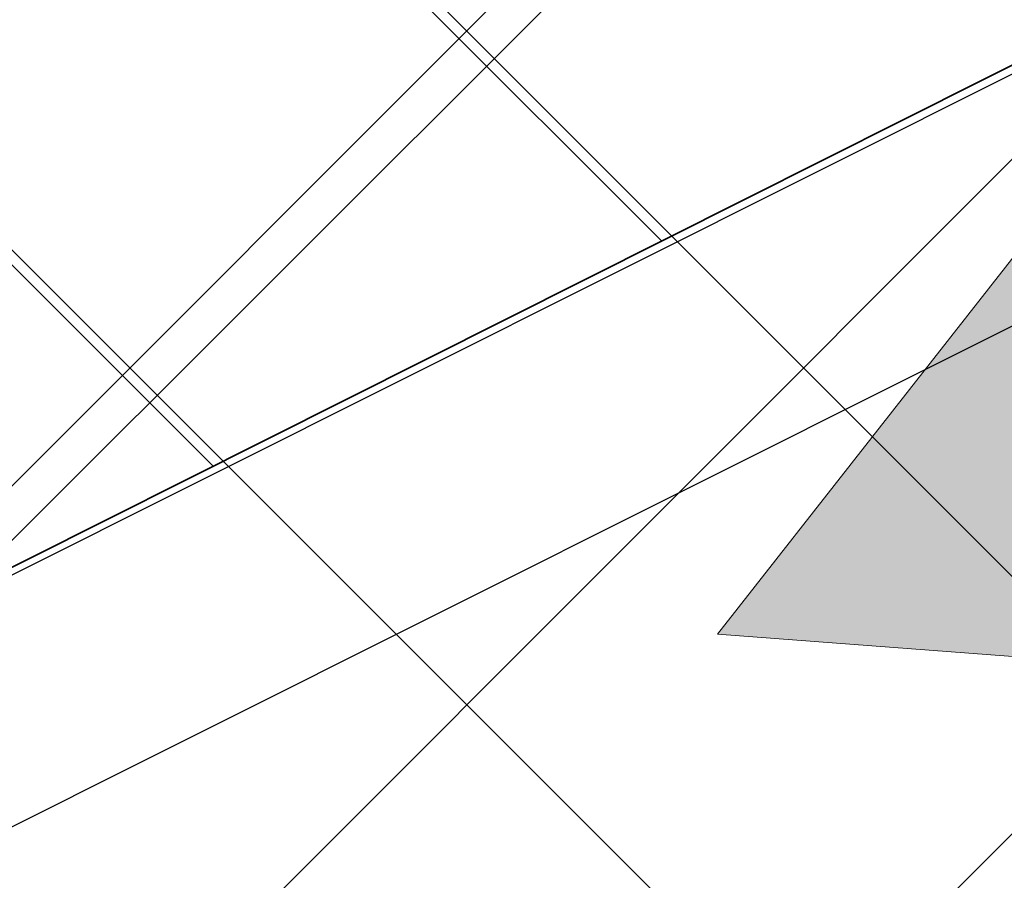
# Model space of a CAD drawing. Header units: metres. Extents: x 7472034 to 8439876, y 5890181 to 5961460.
# Tile 57 of 202: x 8439501.47 to 8439502.126, y 5890383.893 to 5890384.466. Entities that reach past the tile are written whole.
import ezdxf
from ezdxf import colors
from ezdxf.entities.mleader import LeaderData, LeaderLine
from ezdxf.math import Vec2, Vec3

# ---------------------------------------------------------------- set-up
doc = ezdxf.new("R2010")
doc.units = ezdxf.units.M
doc.header["$MEASUREMENT"] = 0
doc.linetypes.add('$0$L218_500', pattern=[1, 0.5, -0.5])
doc.linetypes.add('CENTER', pattern=[2, 1.25, -0.25, 0.25, -0.25])
doc.layers.get('0').update_dxf_attribs({"linetype": 'CONTINUOUS', "lineweight": 5})
doc.layers.get('Defpoints').update_dxf_attribs({"linetype": 'CONTINUOUS'})
for name, color, linetype, lineweight in [('### Krawężnik', 6, 'CONTINUOUS', 35), ('### rzędne', 172, 'CONTINUOUS', 35), ('_a_widok', 7, 'CONTINUOUS', 5), ('_IS.KD.opis.1', 138, 'CONTINUOUS', 18), ('_IS.KD.opis.2', 7, 'CONTINUOUS', 18), ('a_opisy', 7, 'CONTINUOUS', 18), ('KOLOR-OBIEKT', 21, 'CONTINUOUS', 13), ('ZAG-obrys 018 wymiary', 7, 'CONTINUOUS', 18), ('ZAG-OBRYS013', 7, 'CONTINUOUS', 13)]:
    doc.layers.add(name, color=color, linetype=linetype, lineweight=lineweight)
for name, color, linetype in [('100_rzut_wym_wew', 7, 'CONTINUOUS'), ('2D - Ogólne', 7, 'CONTINUOUS'), ('_IS.BLOK.KD.doziemne', 7, 'CONTINUOUS')]:
    doc.layers.add(name, color=color, linetype=linetype)
doc.layers.add('_IS_NO', color=11, linetype='CONTINUOUS', lineweight=20, plot=False)
doc.styles.add('ARIAL', font='arial.ttf')
doc.styles.add('DIM', font='simplex.shx', dxfattribs={"width": 0.8})
doc.styles.add('RS', font='Romans.shx', dxfattribs={"width": 0.7})
doc.dimstyles.new('DIM-WEW_500', dxfattribs={"dimscale": 5, "dimtxt": 18, "dimasz": 10, "dimexe": 4, "dimexo": 8, "dimgap": 5, "dimtad": 1, "dimlfac": 0.01, "dimzin": 9, "dimdsep": 46, "dimtxsty": 'DIM', "dimblk": 'ARCHTICK', "dimcen": 5, "dimclrt": 112, "dimadec": 4, "dimazin": 2, "dimtfac": 4, "dimtmove": 0, "dimatfit": 3, "dimldrblk": 'ARCHTICK', "dimfxl": 0, "dimtolj": 1, "dimlwd": 13, "dimarcsym": 0})
pattern_1 = [(45, (967499.202946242, -71042.94610979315), (-0.2245064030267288, 0.2245064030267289), []), (135, (967499.202946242, -71042.94610979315), (-0.2245064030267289, -0.2245064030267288), [])]
pattern_2 = [(45, (967499.2092647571, -71042.97165620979), (-0.2245064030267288, 0.2245064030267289), []), (135, (967499.2092647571, -71042.97165620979), (-0.2245064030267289, -0.2245064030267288), [])]

# ---------------------------------------------------------------- blocks, each defined once
blk = doc.blocks.new('A$C7D7B3C0A')
at = {"layer": '2D - Ogólne', "lineweight": 25}
blk.add_line((10.90005968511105, 2.29999999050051), (10.90005968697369, 7.395968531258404), dxfattribs=at)
blk.add_line((10.90005968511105, 2.29999999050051), (10.90005968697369, 7.395968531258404), dxfattribs=at)
blk.add_line((10.90005968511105, 2.29999999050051), (10.90005968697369, 7.395968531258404), dxfattribs=at)
blk.add_line((10.90005968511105, 2.29999999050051), (10.90005968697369, 7.395968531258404), dxfattribs=at)
blk.add_line((10.90005968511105, 2.29999999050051), (10.90005968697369, 7.395968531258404), dxfattribs=at)
blk.add_line((10.90005968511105, 2.29999999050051), (10.90005968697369, 7.395968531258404), dxfattribs=at)
blk.add_line((10.90005968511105, 2.29999999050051), (10.90005968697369, 7.395968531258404), dxfattribs=at)
blk.add_line((10.90005968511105, 2.29999999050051), (10.90005968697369, 7.395968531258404), dxfattribs=at)
blk.add_line((10.90005968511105, 2.29999999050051), (10.90005968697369, 7.395968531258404), dxfattribs=at)
blk.add_line((10.90005968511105, 2.29999999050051), (10.90005968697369, 7.395968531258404), dxfattribs=at)
blk.add_line((10.90005968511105, 2.29999999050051), (10.90005968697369, 7.395968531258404), dxfattribs=at)
at = {"layer": '2D - Ogólne', "flags": 128}
blk.add_lwpolyline([(12.35000000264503, 7.399999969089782), (12.35000000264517, 2.300115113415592, -1), (11.05000000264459, 2.300115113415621), (11.05000000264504, 7.399999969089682, -1)], format="xyb", close=True, dxfattribs=at)
blk = doc.blocks.new('_Oblique')
at = {"color": 0, "linetype": 'ByBlock', "lineweight": -2}
blk.add_line((-0.5, -0.5), (0.5, 0.5), dxfattribs=at)
blk = doc.blocks.new('*D80')
at = {"layer": 'Defpoints', "color": 0, "linetype": 'Continuous', "lineweight": 60}
for p in [(8439499.288762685, 5890395.196211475), (8439510.439764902, 5890383.669162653), (8439506.139698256, 5890381.515762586)]:
    blk.add_point(p, dxfattribs=at)
at = {"layer": 'ZAG-obrys 018 wymiary', "color": 0, "linetype": 'Continuous', "lineweight": -2}
for p, q in [((8439500.004080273, 5890395.554430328), (8439503.946488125, 5890397.528720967)), ((8439506.855015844, 5890381.87398144), (8439510.797423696, 5890383.84827208))]:
    blk.add_line(p, q, dxfattribs=at)
at = {"layer": 'ZAG-obrys 018 wymiary', "color": 0, "linetype": 'Continuous', "lineweight": 13}
blk.add_line((8439503.588829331, 5890397.349611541), (8439510.439764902, 5890383.669162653), dxfattribs=at)
at = {"layer": 'ZAG-obrys 018 wymiary', "color": 0, "linetype": 'Continuous', "lineweight": 13, "xscale": 0.3, "yscale": 0.3, "zscale": 0.3}
for p, rotation in [((8439503.588829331, 5890397.349611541), 116.6009277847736), ((8439510.439764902, 5890383.669162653), 296.6009277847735)]:
    blk.add_blockref('_Oblique', p, dxfattribs=dict(at, rotation=rotation))
at = {"layer": 'ZAG-obrys 018 wymiary', "color": 112, "linetype": 'Continuous', "lineweight": 25, "insert": (8439508.246278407, 5890389.389239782), "char_height": 0.8, "attachment_point": 5, "rotation": 296.6009277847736, "style": 'RS'}
blk.add_mtext('\\A1;15.3', dxfattribs=at)
blk = doc.blocks.new('_ArchTick')
at = {"layer": '100_rzut_wym_wew', "color": 0, "linetype": 'Continuous', "const_width": 0.15}
blk.add_lwpolyline([(-0.5, -0.5), (0.5, 0.5)], dxfattribs=at)
blk = doc.blocks.new('*D102')
at = {"layer": 'Defpoints', "color": 0, "linetype": 'Continuous', "lineweight": 60}
for p in [(8439508.583486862, 5890382.740478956), (8439499.059733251, 5890379.425490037), (8439499.642017, 5890378.262743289)]:
    blk.add_point(p, dxfattribs=at)
at = {"layer": 'ZAG-obrys 018 wymiary', "color": 0, "linetype": 'Continuous', "lineweight": -2}
for p, q in [((8439508.225268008, 5890383.455796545), (8439507.822093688, 5890384.260884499)), ((8439499.283798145, 5890378.978060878), (8439498.880623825, 5890379.783148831))]:
    blk.add_line(p, q, dxfattribs=at)
at = {"layer": 'ZAG-obrys 018 wymiary', "color": 0, "linetype": 'Continuous', "lineweight": 13}
blk.add_line((8439508.001203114, 5890383.903225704), (8439499.059733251, 5890379.425490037), dxfattribs=at)
at = {"layer": 'ZAG-obrys 018 wymiary', "color": 0, "linetype": 'Continuous', "lineweight": 13, "xscale": 0.3, "yscale": 0.3, "zscale": 0.3}
for p, rotation in [((8439508.001203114, 5890383.903225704), 26.60092778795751), ((8439499.059733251, 5890379.425490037), 206.6009277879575)]:
    blk.add_blockref('_Oblique', p, dxfattribs=dict(at, rotation=rotation))
at = {"layer": 'ZAG-obrys 018 wymiary', "color": 112, "linetype": 'Continuous', "lineweight": 25, "insert": (8439503.2841115, 5890382.212017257), "char_height": 0.8, "attachment_point": 5, "rotation": 26.600927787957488, "style": 'RS'}
blk.add_mtext('\\A1;10', dxfattribs=at)
blk = doc.blocks.new('*D59')
at = {"layer": 'Defpoints', "color": 0, "linetype": 'Continuous', "lineweight": 60}
for p in [(8439508.173960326, 5890385.686672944), (8439501.841134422, 5890384.283939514), (8439502.562436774, 5890382.854691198)]:
    blk.add_point(p, dxfattribs=at)
at = {"layer": 'ZAG-obrys 018 wymiary', "color": 0, "linetype": 'Continuous', "lineweight": -2}
for p, q in [((8439502.988895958, 5890384.863183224), (8439507.809758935, 5890387.296140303)), ((8439503.710198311, 5890383.433934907), (8439508.531061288, 5890385.866891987))]:
    blk.add_line(p, q, dxfattribs=at)
at = {"layer": 'ZAG-obrys 018 wymiary', "color": 0, "linetype": 'Continuous', "lineweight": 13}
blk.add_line((8439507.452657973, 5890387.11592126), (8439508.173960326, 5890385.686672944), dxfattribs=at)
at = {"layer": 'ZAG-obrys 018 wymiary', "color": 0, "linetype": 'Continuous', "lineweight": 13, "xscale": 0.3, "yscale": 0.3, "zscale": 0.3}
for p, rotation in [((8439507.452657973, 5890387.11592126), 116.7788232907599), ((8439508.173960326, 5890385.686672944), 296.7788232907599)]:
    blk.add_blockref('_Oblique', p, dxfattribs=dict(at, rotation=rotation))
at = {"layer": 'ZAG-obrys 018 wymiary', "color": 112, "linetype": 'Continuous', "lineweight": 25, "insert": (8439508.348960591, 5890386.671625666), "char_height": 0.8, "attachment_point": 5, "rotation": 296.7788232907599, "style": 'RS'}
blk.add_mtext('\\A1;1.6', dxfattribs=at)
blk = doc.blocks.new('*D141')
at = {"layer": 'Defpoints', "color": 0, "linetype": 'Continuous', "lineweight": 60}
for p in [(8439503.457722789, 5890383.919245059), (8439502.276739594, 5890364.324813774), (8439502.570577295, 5890364.311519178)]:
    blk.add_point(p, dxfattribs=at)
at = {"layer": 'ZAG-obrys 018 wymiary', "color": 0, "linetype": 'Continuous', "lineweight": -2}
for p, q in [((8439503.163885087, 5890383.932539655), (8439502.764293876, 5890383.950619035)), ((8439502.276739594, 5890364.324813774), (8439501.877148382, 5890364.342893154))]:
    blk.add_line(p, q, dxfattribs=at)
at = {"layer": 'ZAG-obrys 018 wymiary', "color": 0, "linetype": 'Continuous', "lineweight": 13}
blk.add_line((8439503.163885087, 5890383.932539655), (8439502.276739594, 5890364.324813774), dxfattribs=at)
at = {"layer": 'ZAG-obrys 018 wymiary', "color": 0, "linetype": 'Continuous', "lineweight": 13, "xscale": 0.3, "yscale": 0.3, "zscale": 0.3}
for p, rotation in [((8439503.163885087, 5890383.932539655), 87.40943691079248), ((8439502.276739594, 5890364.324813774), 267.4094369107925)]:
    blk.add_blockref('_Oblique', p, dxfattribs=dict(at, rotation=rotation))
at = {"layer": 'ZAG-obrys 018 wymiary', "color": 112, "linetype": 'Continuous', "lineweight": 25, "insert": (8439502.20879858, 5890376.097969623), "char_height": 0.8, "attachment_point": 5, "rotation": 87.40943691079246, "style": 'RS'}
blk.add_mtext('\\A1;19.63', dxfattribs=at)
blk = doc.blocks.new('*D142')
at = {"layer": 'Defpoints', "color": 0, "linetype": 'Continuous', "lineweight": 60}
for p in [(8439501.07687633, 5890391.760996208), (8439499.839085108, 5890366.792824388), (8439500.37198268, 5890366.766406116)]:
    blk.add_point(p, dxfattribs=at)
at = {"layer": 'ZAG-obrys 018 wymiary', "color": 0, "linetype": 'Continuous', "lineweight": 13}
blk.add_line((8439501.609773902, 5890391.734577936), (8439500.37198268, 5890366.766406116), dxfattribs=at)
at = {"layer": 'ZAG-obrys 018 wymiary', "color": 0, "linetype": 'Continuous', "lineweight": -2}
for p, q in [((8439501.609773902, 5890391.734577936), (8439502.009283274, 5890391.714772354)), ((8439500.37198268, 5890366.766406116), (8439500.771492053, 5890366.746600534))]:
    blk.add_line(p, q, dxfattribs=at)
at = {"layer": 'ZAG-obrys 018 wymiary', "color": 0, "linetype": 'Continuous', "lineweight": 13, "xscale": 0.3, "yscale": 0.3, "zscale": 0.3}
for p, rotation in [((8439501.609773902, 5890391.734577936), 87.16189876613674), ((8439500.37198268, 5890366.766406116), 267.1618987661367)]:
    blk.add_blockref('_Oblique', p, dxfattribs=dict(at, rotation=rotation))
at = {"layer": 'ZAG-obrys 018 wymiary', "color": 112, "linetype": 'Continuous', "lineweight": 25, "insert": (8439500.180271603, 5890375.01709125), "char_height": 0.8, "attachment_point": 5, "rotation": 87.16189876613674, "style": 'RS'}
blk.add_mtext('\\A1;25', dxfattribs=at)
blk = doc.blocks.new('A$C1D2679FE')
at = {"layer": 'KOLOR-OBIEKT', "lineweight": 9, "ltscale": 200}
h = blk.add_hatch(dxfattribs=at)
h.set_pattern_fill('ANSI37', color=253, scale=0.1, angle=16)
h.set_pattern_definition([(61, (-7471780.020262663, -5961378.212846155), (-0.2776917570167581, 0.153927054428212), []), (151, (-7471780.020262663, -5961378.212846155), (-0.153927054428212, -0.2776917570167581), [])])
edge = h.paths.add_edge_path()
edge.add_line((196.975401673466, 33.54016214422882), (192.3495923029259, 34.13512154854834))
edge.add_line((192.3495923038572, 34.13512154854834), (187.7176397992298, 34.7308710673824))
edge.add_line((187.7176398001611, 34.7308710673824), (178.5077782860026, 36.15998750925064))
edge.add_line((178.5077782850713, 36.15998750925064), (176.6601969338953, 36.5026140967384))
edge.add_arc((181.3685569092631, 38.18527459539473), 5.000000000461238, 199.6657310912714, 261.1796204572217)
edge.add_line((180.6018702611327, 33.24440507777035), (187.358021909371, 32.19603671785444))
edge.add_line((187.3580219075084, 32.19603671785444), (192.0230219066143, 31.59603671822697))
edge.add_line((192.0230219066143, 31.59603671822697), (196.6880219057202, 30.9960367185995))
edge.add_line((196.6880219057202, 30.9960367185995), (201.9780219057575, 30.48103671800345))
edge.add_line((201.9780219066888, 30.48103671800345), (207.2680219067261, 29.96603671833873))
edge.add_line((207.2680219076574, 29.96603671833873), (216.468021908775, 29.35603671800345))
edge.add_line((216.4680219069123, 29.35603671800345), (221.8830219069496, 29.11103671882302))
edge.add_line((221.8830219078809, 29.11103671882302), (227.2980219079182, 28.86603671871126))
edge.add_line((227.2980219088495, 28.86603671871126), (233.718021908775, 28.60103671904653))
edge.add_line((233.7180219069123, 28.60103671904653), (240.1380219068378, 28.33603671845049))
edge.add_line((240.1380219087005, 28.33603671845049), (245.3280219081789, 28.076036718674))
edge.add_line((245.3280219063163, 28.076036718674), (246.1380219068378, 28.00603671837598))
edge.add_line((246.1380219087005, 28.00603671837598), (248.4280219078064, 27.98603671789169))
edge.add_line((248.4280219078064, 27.98603671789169), (251.4080219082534, 28.33603671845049))
edge.add_line((251.4080219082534, 28.33603671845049), (255.3380219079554, 29.13603671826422))
edge.add_line((255.3380219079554, 29.13603671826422), (258.1480219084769, 30.35603671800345))
edge.add_line((258.1480219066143, 30.35603671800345), (260.6280219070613, 32.076036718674))
edge.add_line((260.6280219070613, 32.076036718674), (262.7080219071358, 34.29603671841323))
edge.add_line((262.7080219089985, 34.29603671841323), (264.3880219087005, 36.826036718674))
edge.add_line((264.3880219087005, 36.826036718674), (265.608021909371, 39.59603671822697))
edge.add_line((265.6080219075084, 39.59603671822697), (266.4080219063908, 42.53603671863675))
edge.add_line((266.4080219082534, 42.53603671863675), (266.6380219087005, 45.60603671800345))
edge.add_line((266.6380219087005, 45.60603671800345), (266.3380219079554, 48.59603671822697))
edge.add_line((266.3380219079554, 48.59603671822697), (265.628021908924, 51.53603671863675))
edge.add_line((265.6280219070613, 51.53603671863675), (264.5280219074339, 54.28603671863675))
edge.add_line((264.5280219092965, 54.28603671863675), (263.3880219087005, 57.11603671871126))
edge.add_line((263.3880219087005, 57.11603671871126), (262.5430219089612, 59.47103671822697))
edge.add_line((262.5430219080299, 59.47103671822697), (261.6980219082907, 61.826036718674))
edge.add_line((261.6980219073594, 61.826036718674), (260.5980219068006, 65.15103671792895))
edge.add_line((260.5980219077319, 65.15103671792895), (259.4980219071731, 68.47603671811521))
edge.add_line((259.4980219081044, 68.47603671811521), (257.3916487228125, 67.77919145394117))
edge.add_line((257.3916487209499, 67.77919145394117), (258.1675714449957, 64.34697791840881))
edge.add_line((258.167571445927, 64.34697791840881), (259.2776264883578, 60.99158426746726))
edge.add_line((259.2776264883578, 60.99158426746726), (260.1334384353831, 58.60645156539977))
edge.add_line((260.1334384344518, 58.60645156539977), (260.9950570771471, 56.20513570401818))
edge.add_line((260.9950570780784, 56.20513570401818), (262.1522789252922, 53.33238322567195))
edge.add_line((262.1522789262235, 53.33238322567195), (263.1827648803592, 50.75616833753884))
edge.add_line((263.1827648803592, 50.75616833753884), (263.8083402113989, 48.16575780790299))
edge.add_line((263.8083402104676, 48.16575780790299), (264.0684198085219, 45.57363114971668))
edge.add_line((264.0684198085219, 45.57363114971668), (263.8734869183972, 42.97170083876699))
edge.add_line((263.8734869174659, 42.97170083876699), (263.1880731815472, 40.45280535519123))
edge.add_line((263.1880731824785, 40.45280535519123), (262.1337886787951, 38.05906103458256))
edge.add_line((262.1337886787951, 38.05906103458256), (260.6936748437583, 35.89031817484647))
edge.add_line((260.6936748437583, 35.89031817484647), (258.9457271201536, 34.02472012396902))
edge.add_line((258.9457271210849, 34.02472012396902), (256.8967191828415, 32.60363397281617))
edge.add_line((256.8967191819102, 32.60363397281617), (254.5645412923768, 31.59108698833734))
edge.add_line((254.5645412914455, 31.59108698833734), (251.0026761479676, 30.86602538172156))
edge.add_line((251.0026761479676, 30.86602538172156), (248.2893446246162, 30.54734550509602))
edge.add_line((248.2893446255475, 30.54734550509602), (246.2595893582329, 30.56507262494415))
edge.add_line((246.2595893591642, 30.56507262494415), (245.5023283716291, 30.63051493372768))
edge.add_line((245.5023283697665, 30.63051493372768), (240.2548571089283, 30.89339403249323))
edge.add_line((240.2548571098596, 30.89339403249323), (233.8236017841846, 31.1588586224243))
edge.add_line((233.8236017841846, 31.1588586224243), (227.4086662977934, 31.42364957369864))
edge.add_line((227.4086662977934, 31.42364957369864), (221.9987299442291, 31.66842047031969))
edge.add_line((221.9987299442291, 31.66842047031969), (217.4544723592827, 31.90290945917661))
edge.add_line((217.4544723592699, 31.90290945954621), (217.0910134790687, 31.92589690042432))
edge.add_line((217.0910134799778, 31.92589689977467), (214.8768218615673, 32.06593639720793))
edge.add_line((214.876821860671, 32.06593639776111), (207.0033997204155, 32.56390146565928))
edge.add_line((207.0033997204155, 32.56390146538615), (202.2260741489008, 33.02899081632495))
edge.add_line((202.2260741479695, 33.02899081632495), (196.975401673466, 33.54016214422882))
blk = doc.blocks.new('23123')
at = {"layer": 'a_opisy', "linetype": '$0$L218_500'}
blk.add_hatch(color=250, dxfattribs=at).paths.add_polyline_path([(8443019.232991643, 5888878.045012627), (8443018.761079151, 5888878.045012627), (8443018.28916666, 5888878.045012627), (8443018.761079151, 5888877.16129482)])
at = {"layer": 'a_opisy', "color": 250, "linetype": 'CENTER'}
for points in [[(8443018.28916666, 5888878.045012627), (8443018.761079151, 5888878.045012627)], [(8443019.232991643, 5888878.045012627), (8443018.761079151, 5888877.16129482), (8443018.28916666, 5888878.045012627)], [(8443018.28916666, 5888878.045012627), (8443018.761079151, 5888877.16129482), (8443019.232991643, 5888878.045012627)], [(8443019.232991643, 5888878.045012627), (8443018.761079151, 5888878.045012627)]]:
    blk.add_lwpolyline(points, dxfattribs=at)
blk = doc.blocks.new('A$C2C426404')
at = {"layer": '_IS_NO', "ltscale": 0.1}
for points, knots in [([(81.48853297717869, 15.975331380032), (78.87586907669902, 16.84686399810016), (76.26450027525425, 17.78992713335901), (72.03847445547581, 21.67736706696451), (65.0990158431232, 30.09408769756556), (58.79946133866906, 33.34467344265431), (58.26247850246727, 34.11525447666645)], [0, 0, 0, 0, 1.278992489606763, 7.78914044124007, 15.74750070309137, 27.64022902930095, 27.64022902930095, 27.64022902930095, 27.64022902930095]), ([(55.69703794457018, 26.44192530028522, 8.07171421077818e-08), (60.47702913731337, 24.37489471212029, 4.118097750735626e-07), (65.41527824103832, 21.38608461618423, 8.932878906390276e-07), (68.42167646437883, 18.98607052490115, -1.681326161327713e-07), (71.60992970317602, 12.73766223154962), (75.29265419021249, 11.98629271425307, 1.662301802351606e-08), (79.75433884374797, 11.20084950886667)], [13.0881689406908, 13.0881689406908, 13.0881689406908, 13.0881689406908, 21.71831455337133, 28.5577747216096, 34.1003045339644, 40.71973107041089, 40.71973107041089, 40.71973107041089, 40.71973107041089]), ([(27.67626924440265, 23.09287754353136, 1.829566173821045e-06), (31.68315875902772, 23.09132452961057, 2.263426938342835e-06), (38.09081487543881, 23.52010669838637, 2.956097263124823e-06), (46.0190905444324, 20.44823641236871), (52.02710655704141, 18.01596992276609, 1.18983141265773e-07), (57.48081744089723, 14.61059598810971, 3.880691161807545e-08), (63.15046560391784, 12.16836789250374), (64.01579423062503, 9.527138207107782), (68.70553139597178, 8.717305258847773), (72.93792583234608, 7.781059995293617)], [0, 0, 0, 0, 11.95042031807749, 19.07916594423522, 25.47980302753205, 30.85202744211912, 32.94528240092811, 39.66304915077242, 46.67346183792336, 46.67346183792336, 46.67346183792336, 46.67346183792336])]:
    blk.add_open_spline(points, degree=3, knots=knots, dxfattribs=at)
at = {"layer": '_IS_NO'}
for points, knots in [([(50.6228041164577, 30.56321178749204, 1.829566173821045e-06), (53.11749188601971, 30.21319374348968), (56.38514522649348, 30.67444155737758), (60.99540497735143, 30.04553546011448), (68.19327101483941, 22.54355850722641, -2.469325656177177e-08), (70.8769634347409, 19.46133922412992, 5.150448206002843e-09), (74.71212187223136, 14.31917844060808, -1.219795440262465e-09), (78.88802252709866, 13.86142715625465), (82.75564656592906, 12.70757211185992)], [0, 0, 0, 0, 7.578698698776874, 9.67195365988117, 16.27655537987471, 24.33370670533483, 30.35915105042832, 36.79354326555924, 36.79354326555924, 36.79354326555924, 36.79354326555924]), ([(22.24795573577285, 20.37028996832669, 1.829566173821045e-06), (26.42848519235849, 20.36833205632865, 2.595275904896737e-06), (34.77398029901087, 19.71811303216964, 3.653563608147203e-06), (38.92662956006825, 20.04217899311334, -5.197057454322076e-07), (43.77274004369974, 17.83557516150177, 1.833094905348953e-07), (51.08127841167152, 15.06439746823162, -1.538063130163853e-07), (58.09044384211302, 9.696452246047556, 2.324577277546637e-08), (65.34780037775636, 7.091900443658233, 5.796258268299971e-09), (69.6463277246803, 6.131249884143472)], [0, 0, 0, 0, 12.09868180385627, 16.72159260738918, 20.95800891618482, 26.67839108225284, 41.1845399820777, 48.39980958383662, 48.39980958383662, 48.39980958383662, 48.39980958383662]), ([(61.00408007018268, 18.25321295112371, -1.4627991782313e-07), (63.26592587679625, 17.29233643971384, -1.146969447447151e-07), (66.21503704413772, 16.0340788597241, -3.511225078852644e-09), (68.00314718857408, 11.12305079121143, -2.577520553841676e-08), (71.87222415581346, 10.22267535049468, -9.073252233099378e-09), (76.34470127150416, 9.479967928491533)], [23.00202883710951, 23.00202883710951, 23.00202883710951, 23.00202883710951, 32.14254341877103, 37.86969472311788, 44.68132462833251, 44.68132462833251, 44.68132462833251, 44.68132462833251])]:
    blk.add_open_spline(points, degree=3, knots=knots, dxfattribs=at)
at = {"layer": '### rzędne', "color": 0, "linetype": '$0$L218_500', "lineweight": 25, "xscale": 0.5, "yscale": 0.5, "zscale": 0.5, "rotation": 293.7967572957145}
blk.add_blockref('23123', (-4397398.23765404, 2674563.536469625), dxfattribs=at)
at = {"layer": '### rzędne', "color": 0, "linetype": 'CENTER', "lineweight": 25, "insert": (63.45898905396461, 20.97185356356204, 3.980339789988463e-07), "char_height": 0.7999999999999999, "attachment_point": 1, "rotation": 296.84117764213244, "style": 'ARIAL'}
blk.add_mtext('134,4', dxfattribs=at)
blk = doc.blocks.new('JPII.KD_aktualizacja rzędnych_20.12.2024')
at = {"layer": '_IS.KD.opis.1', "color": 0}
ml = blk.add_multileader_mtext('Standard', dxfattribs=at)
ml.set_content('\\A1;{\\C132;Rd4}-132,83', style='RS')
ml.set_leader_properties()
ml.build(insert=Vec2(0, 0))
ml.multileader.update_dxf_attribs({"text_left_attachment_type": 2, "text_right_attachment_type": 2, "dogleg_length": 0.2, "arrow_head_size": 0.25})
ctx = ml.context
ctx.base_point, ctx.char_height, ctx.arrow_head_size, ctx.landing_gap_size, ctx.plane_origin, ctx.plane_x_axis, ctx.plane_y_axis = Vec3(8438641.615293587, 5890687.074757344), 0.8, 0.25, 0.3, Vec3(8438583.42782343, 5890661.307258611), Vec3(0.374606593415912, -0.9271838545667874), Vec3(0.9271838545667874, 0.374606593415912)
ctx.left_attachment, ctx.right_attachment, ctx.text_align_type = 2, 2, 1
notes = []
notes.append((ctx, [(1, (1, 1, 0), (8438643.802996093, 5890681.660003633), (-0.374606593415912, 0.9271838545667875), 0.2, [(3, [(8438642.714059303, 5890679.444822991)], 0, [])])]))
ctx.mtext.insert, ctx.mtext.text_direction, ctx.mtext.rotation, ctx.mtext.width, ctx.mtext.alignment, ctx.mtext.flow_direction = Vec3(8438643.113200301, 5890684.638482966), Vec3(0.374606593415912, -0.9271838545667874), 5.096361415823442, 3.033132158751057, 2, 5
at = {"layer": '_IS.KD.opis.2', "color": 0}
ml = blk.add_multileader_mtext('Standard', dxfattribs=at)
ml.set_content('\\A1;\\pxt7;{\\H0.7x;\\C256;\\S132,48/;}', style='RS')
ml.set_leader_properties()
ml.build(insert=Vec2(0, 0))
ml.multileader.update_dxf_attribs({"text_left_attachment_type": 2, "text_right_attachment_type": 2, "dogleg_length": 0.2, "arrow_head_size": 0.25})
ctx = ml.context
ctx.base_point, ctx.char_height, ctx.arrow_head_size, ctx.landing_gap_size, ctx.plane_origin = Vec3(8438644.03403634, 5890679.580975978), 0.75, 0.25, 0.3, Vec3(8438593.197980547, 5890647.838351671)
ctx.left_attachment, ctx.right_attachment, ctx.text_align_type = 2, 2, 1
notes.append((ctx, [(1, (1, 1, 0), (8438646.60153634, 5890679.580975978), (-1, 0), 0.2, [(0, [(8438647.431608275, 5890676.083578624)], 0, [])])]))
ctx.mtext.insert, ctx.mtext.width, ctx.mtext.alignment, ctx.mtext.flow_direction = Vec3(8438645.21778634, 5890679.980975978), 9.34447490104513, 2, 5
for ctx, leaders in notes:
    for number, flags, end, landing, length, lines in leaders:
        leader = LeaderData()
        leader.index, (leader.has_last_leader_line, leader.has_dogleg_vector, leader.attachment_direction) = number, flags
        leader.last_leader_point, leader.dogleg_vector, leader.dogleg_length = Vec3(end), Vec3(landing), length
        for number, points, colour, breaks in lines:
            line = LeaderLine()
            line.index, line.vertices, line.color, line.breaks = number, Vec3.list(points), colors.encode_raw_color(colour), breaks
            leader.lines.append(line)
        ctx.leaders.append(leader)

msp = doc.modelspace()

# ---------------------------------------------------------------- hatches: boundary and pattern name
at = {"layer": 'KOLOR-OBIEKT', "lineweight": 9}
h = msp.add_hatch(dxfattribs=at)
h.set_pattern_fill('ANSI37', color=73, scale=0.1)
h.set_pattern_definition(pattern_2)
edge = h.paths.add_edge_path()
edge.add_arc((8439443.60123986, 5890379.17988472), 6.652831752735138, 296.7043321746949, 335.0331150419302)
edge.add_arc((8439476.194075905, 5890367.917634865), 27.87464989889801, 155.1393615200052, 162.3446315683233, ccw=False)
edge.add_arc((8439457.399943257, 5890376.211109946), 7.345078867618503, 127.98309878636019, 152.2023641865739, ccw=False)
edge.add_arc((8439457.741930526, 5890376.488713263), 7.349948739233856, 107.1989600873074, 131.4182254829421, ccw=False)
edge.add_line((8439455.568618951, 5890383.509999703), (8439473.898437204, 5890392.710084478))
edge.add_arc((8439481.742870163, 5890376.384611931), 18.11232128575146, 99.26977735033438, 115.6644084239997, ccw=False)
edge.add_line((8439478.825278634, 5890394.260401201), (8439481.377171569, 5890394.321440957))
edge.add_arc((8439482.909595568, 5890377.390082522), 17.00056533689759, 88.22393661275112, 95.17163768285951, ccw=False)
edge.add_arc((8439482.561499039, 5890405.235869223), 10.88860248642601, 274.6092070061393, 298.9976789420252)
edge.add_arc((8443006.923870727, 5883371.657126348), 7856.29059094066, 116.59181359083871, 116.61107962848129, ccw=False)
edge.add_arc((8439465.895823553, 5890431.340313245), 42.15757971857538, 305.2087751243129, 306.7865132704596)
edge.add_arc((8439488.80074795, 5890400.283338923), 3.577668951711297, 310.8590814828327, 340.7280968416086)
edge.add_line((8439492.177934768, 5890399.102523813), (8439493.275267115, 5890403.980640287))
edge.add_line((8439493.275267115, 5890403.980640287), (8439502.266345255, 5890408.28072203))
edge.add_line((8439502.266345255, 5890408.28072203), (8439504.844191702, 5890407.694009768))
edge.add_line((8439504.844191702, 5890407.694009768), (8439506.125281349, 5890405.329609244))
edge.add_arc((8439507.019670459, 5890405.776898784), 0.9999999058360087, 206.5699188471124, 283.6833393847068)
edge.add_line((8439507.256226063, 5890404.805280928), (8439511.624560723, 5890406.970734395))
edge.add_line((8439511.624560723, 5890406.970734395), (8439511.39896348, 5890407.420225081))
edge.add_line((8439511.39896348, 5890407.420225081), (8439510.561982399, 5890407.017405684))
edge.add_line((8439510.561982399, 5890407.017405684), (8439509.330427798, 5890409.481424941))
edge.add_line((8439509.330427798, 5890409.481424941), (8439512.635426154, 5890411.138401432))
edge.add_line((8439512.635426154, 5890411.138401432), (8439512.638568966, 5890411.136467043))
edge.add_line((8439512.638568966, 5890411.136467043), (8439515.998443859, 5890412.829496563))
edge.add_line((8439515.998443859, 5890412.829496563), (8439517.239018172, 5890410.325621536))
edge.add_line((8439517.239018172, 5890410.325621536), (8439513.919446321, 5890408.633274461))
edge.add_line((8439513.919446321, 5890408.633274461), (8439514.091312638, 5890408.235941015))
edge.add_line((8439514.091312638, 5890408.235941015), (8439518.839102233, 5890410.604261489))
edge.add_line((8439518.839102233, 5890410.604261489), (8439518.585943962, 5890412.843737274))
edge.add_line((8439518.585943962, 5890412.843737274), (8439518.274555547, 5890413.628049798))
edge.add_line((8439518.274555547, 5890413.628049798), (8439517.839658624, 5890414.494365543))
edge.add_line((8439517.839658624, 5890414.494365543), (8439524.310164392, 5890417.742607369))
edge.add_line((8439524.310164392, 5890417.742607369), (8439525.122207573, 5890416.124990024))
edge.add_line((8439525.122207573, 5890416.124990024), (8439526.840645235, 5890414.670893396))
edge.add_line((8439526.840645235, 5890414.670893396), (8439527.244697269, 5890414.489695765))
edge.add_arc((8439552.769967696, 5890317.570311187), 100.2242811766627, 102.79246926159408, 104.75471345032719, ccw=False)
edge.add_arc((8439529.321881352, 5890420.105147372), 4.960037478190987, 284.6730648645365, 320.3902958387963)
edge.add_arc((8435016.013859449, 5889290.11735932), 4655.555010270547, 14.00691021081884, 14.04831962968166)
edge.add_line((8439532.327549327, 5890420.207226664), (8439525.877549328, 5890423.127226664))
edge.add_line((8439525.877549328, 5890423.127226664), (8439431.028022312, 5890376.803268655))
edge.add_line((8439431.028022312, 5890376.803268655), (8439435.479127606, 5890375.417226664))
edge.add_line((8439435.479127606, 5890375.417226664), (8439446.590932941, 5890373.236661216))
edge = h.paths.add_edge_path()
edge.add_arc((8439530.228804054, 5890405.916425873), 3.001836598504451, 99.44813666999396, 208.2631515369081)
edge.add_line((8439527.5848402, 5890404.494990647), (8439533.209264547, 5890393.206690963))
edge.add_line((8439533.209264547, 5890393.206690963), (8439519.17443581, 5890386.185049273))
edge.add_line((8439519.17443581, 5890386.185049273), (8439523.57812012, 5890377.411604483))
edge.add_line((8439523.57812012, 5890377.411604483), (8439517.455507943, 5890374.324033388))
edge.add_line((8439517.455507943, 5890374.324033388), (8439517.445860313, 5890374.319191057))
edge.add_line((8439517.445860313, 5890374.319191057), (8439517.33905848, 5890374.265585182))
edge.add_line((8439517.33905848, 5890374.265585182), (8439516.815779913, 5890375.308140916))
edge.add_line((8439516.815779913, 5890375.308140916), (8439511.370501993, 5890372.574998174))
edge.add_line((8439511.370501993, 5890372.574998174), (8439511.888417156, 5890371.529804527))
edge.add_line((8439511.888417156, 5890371.529804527), (8439506.425671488, 5890368.787948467))
edge.add_line((8439506.425671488, 5890368.787948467), (8439505.890341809, 5890369.841556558))
edge.add_line((8439505.890341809, 5890369.841556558), (8439505.8884594, 5890369.869391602))
edge.add_line((8439505.8884594, 5890369.869391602), (8439500.283276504, 5890366.97762632))
edge.add_line((8439500.283276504, 5890366.97762632), (8439519.478066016, 5890366.160130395))
edge.add_line((8439519.478066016, 5890366.160130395), (8439542.767549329, 5890378.417226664))
edge.add_line((8439542.767549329, 5890378.417226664), (8439538.675788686, 5890394.802262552))
edge.add_line((8439538.675788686, 5890394.802262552), (8439537.066416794, 5890401.238139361))
edge.add_line((8439537.066416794, 5890401.238139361), (8439535.557306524, 5890407.69906358))
edge.add_arc((8439531.145391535, 5890400.872499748), 8.128158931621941, 57.12596579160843, 99.98506404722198)
edge = h.paths.add_edge_path()
edge.add_line((8439470.194509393, 5890384.137651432), (8439461.355169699, 5890379.697090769))
edge.add_line((8439461.355169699, 5890379.697090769), (8439460.080861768, 5890379.068371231))
edge.add_line((8439460.080861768, 5890379.068371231), (8439457.869254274, 5890377.642639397))
edge.add_arc((8439460.609507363, 5890373.444653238), 5.013190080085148, 123.1346622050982, 204.022759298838)
edge.add_line((8439456.030540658, 5890371.403786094), (8439459.447549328, 5890370.707226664))
edge.add_line((8439459.447549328, 5890370.707226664), (8439480.497107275, 5890367.736747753))
edge.add_line((8439480.497107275, 5890367.736747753), (8439497.963342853, 5890367.082590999))
edge.add_line((8439497.963342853, 5890367.082590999), (8439496.62020549, 5890369.722641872))
edge.add_line((8439496.62020549, 5890369.722641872), (8439494.91788047, 5890373.087302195))
edge.add_arc((8439489.468037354, 5890366.363615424), 8.654984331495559, 50.97371617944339, 58.22889977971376)
edge.add_line((8439494.025120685, 5890373.721722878), (8439490.036071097, 5890376.575637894))
edge.add_line((8439490.036071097, 5890376.575637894), (8439489.954459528, 5890375.592465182))
edge.add_line((8439489.954459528, 5890375.592465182), (8439490.917133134, 5890375.538648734))
edge.add_line((8439490.917133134, 5890375.538648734), (8439490.678913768, 5890371.956837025))
edge.add_line((8439490.678913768, 5890371.956837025), (8439482.55041443, 5890372.440399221))
edge.add_line((8439482.55041443, 5890372.440399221), (8439482.851718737, 5890376.020734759))
edge.add_line((8439482.851718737, 5890376.020734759), (8439487.354100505, 5890375.749064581))
edge.add_line((8439487.354100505, 5890375.749064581), (8439487.521080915, 5890378.34061919))
edge.add_line((8439487.521080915, 5890378.34061919), (8439481.803471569, 5890382.401025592))
edge.add_arc((8439487.942466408, 5890392.088814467), 11.46911116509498, 231.6002274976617, 237.6382272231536, ccw=False)
edge.add_line((8439480.818489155, 5890383.100518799), (8439480.351152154, 5890383.41057529))
edge.add_line((8439480.351152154, 5890383.41057529), (8439479.210044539, 5890382.939428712))
edge.add_line((8439479.210044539, 5890382.939428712), (8439480.412913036, 5890383.399613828))
edge.add_arc((8439474.682487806, 5890375.167564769), 10.03017472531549, 55.15777404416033, 116.5800473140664)
h.paths.add_polyline_path([(8439461.898919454, 5890370.792156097), (8439462.257176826, 5890373.552492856)], flags=16)
h = msp.add_hatch(dxfattribs=at)
h.set_pattern_fill('ANSI37', color=253, scale=0.1)
h.set_pattern_definition(pattern_2)
edge = h.paths.add_edge_path()
edge.add_arc((8439529.163071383, 5890420.279666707), 5.193757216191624, 276.50229096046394, 320.0240354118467, ccw=False)
edge.add_line((8439529.751227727, 5890415.119319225), (8439525.812744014, 5890414.153171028))
edge.add_line((8439525.812744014, 5890414.153171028), (8439519.208160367, 5890410.804184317))
edge.add_line((8439519.208160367, 5890410.804184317), (8439517.988028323, 5890410.126512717))
edge.add_line((8439517.988028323, 5890410.126512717), (8439514.091312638, 5890408.235941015))
edge.add_line((8439514.091312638, 5890408.235941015), (8439511.613697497, 5890406.992378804))
edge.add_line((8439511.613697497, 5890406.992378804), (8439509.258949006, 5890405.810485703))
edge.add_line((8439509.258949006, 5890405.810485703), (8439507.371756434, 5890404.83508177))
edge.add_arc((8439506.940777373, 5890405.737469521), 1.000023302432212, 206.5712342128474, 295.5290722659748, ccw=False)
edge.add_line((8439506.046377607, 5890405.290148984), (8439504.844186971, 5890407.693988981))
edge.add_line((8439504.844186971, 5890407.693988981), (8439502.261629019, 5890408.281795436))
edge.add_line((8439502.261629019, 5890408.281795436), (8439499.350132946, 5890407.011538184))
edge.add_line((8439499.350132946, 5890407.011538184), (8439493.30510976, 5890403.995621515))
edge.add_line((8439493.30510976, 5890403.995621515), (8439492.177918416, 5890399.102451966))
edge.add_arc((8439488.801253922, 5890400.282879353), 3.577047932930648, 293.05521913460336, 340.73119789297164, ccw=False)
edge.add_line((8439490.202090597, 5890396.991537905), (8439487.801423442, 5890395.78932472))
edge.add_arc((8439482.51122255, 5890404.317896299), 10.03607286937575, 278.1216072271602, 301.8109775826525, ccw=False)
edge.add_line((8439483.9290645, 5890394.382480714), (8439478.825278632, 5890394.260401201))
edge.add_arc((8439481.742870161, 5890376.384611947), 18.11232126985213, 99.26977735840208, 115.6644084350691)
edge.add_line((8439473.898437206, 5890392.710084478), (8439455.537130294, 5890383.494194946))
edge.add_arc((8439458.368862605, 5890375.380272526), 8.593860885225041, 109.2388197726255, 150.5606865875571)
edge.add_line((8439450.884668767, 5890379.604167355), (8439456.921008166, 5890377.849276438))
edge.add_line((8439456.921008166, 5890377.849276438), (8439458.055979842, 5890377.519316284))
edge.add_arc((8439462.056345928, 5890374.376166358), 5.087466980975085, 112.4172144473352, 141.842727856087, ccw=False)
edge.add_line((8439460.116249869, 5890379.079181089), (8439470.201913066, 5890384.141371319))
edge.add_arc((8439474.670732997, 5890375.058466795), 10.12272227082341, 52.60385305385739, 116.19734301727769, ccw=False)
edge.add_line((8439480.818489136, 5890383.100518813), (8439494.035062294, 5890373.735722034))
edge.add_arc((8439499.404929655, 5890380.165137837), 8.376924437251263, 230.1312663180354, 239.1071883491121)
edge.add_arc((8439492.046879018, 5890368.073539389), 5.778072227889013, 28.405105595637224, 58.05675779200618, ccw=False)
edge.add_line((8439497.129307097, 5890370.822183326), (8439498.920012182, 5890367.249241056))
edge.add_line((8439498.920012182, 5890367.249241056), (8439502.137476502, 5890368.864147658))
edge.add_line((8439502.137476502, 5890368.864147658), (8439500.881438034, 5890371.366619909))
edge.add_arc((8439501.41146424, 5890371.651481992), 0.6017260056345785, 32.69127385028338, 208.2557647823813, ccw=False)
edge.add_line((8439501.917872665, 5890371.97648152), (8439503.213570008, 5890369.395299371))
edge.add_line((8439503.213570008, 5890369.395299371), (8439521.788261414, 5890378.745992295))
edge.add_line((8439521.788261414, 5890378.745992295), (8439512.863585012, 5890396.520876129))
edge.add_arc((8439515.497668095, 5890397.863594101), 2.956566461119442, 115.92003145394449, 207.0101116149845, ccw=False)
edge.add_line((8439514.20530482, 5890400.522744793), (8439524.043376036, 5890405.489377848))
edge.add_line((8439524.043376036, 5890405.489377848), (8439526.586557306, 5890407.103247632))
edge.add_line((8439526.586557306, 5890407.103247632), (8439529.129738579, 5890408.717117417))
edge.add_arc((8439531.212438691, 5890401.016589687), 7.97720296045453, 58.08019787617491, 105.13424418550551, ccw=False)
edge.add_line((8439535.43023892, 5890407.787551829), (8439533.14312037, 5890416.942853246))
edge = h.paths.add_edge_path(flags=16)
edge.add_line((8439502.061371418, 5890393.458260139), (8439496.04637926, 5890390.43770596))
edge.add_arc((8439496.464019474, 5890389.751908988), 0.8029575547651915, 121.3407965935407, 301.694103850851)
edge.add_line((8439496.8858806, 5890389.068700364), (8439502.900872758, 5890392.089254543))
edge.add_arc((8439502.27990767, 5890392.650368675), 0.83692694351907, 317.898520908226, 465.1363795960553)
edge = h.paths.add_edge_path(flags=16)
edge.add_line((8439505.00109902, 5890384.089630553), (8439500.444638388, 5890381.798632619))
edge.add_arc((8439500.084983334, 5890382.51322949), 0.8000002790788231, 116.620304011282, 296.7160130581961, ccw=False)
edge.add_line((8439499.72652247, 5890383.228426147), (8439504.283989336, 5890385.517420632))
edge.add_arc((8439504.642916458, 5890384.80371257), 0.7988791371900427, -63.361719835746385, 116.69803695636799, ccw=False)
at = {"layer": 'KOLOR-OBIEKT', "lineweight": 9, "ltscale": 200}
h = msp.add_hatch(dxfattribs=at)
h.set_pattern_fill('ANSI37', color=231, scale=0.1)
h.set_pattern_definition(pattern_1)
edge = h.paths.add_edge_path()
edge.add_line((8439512.863585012, 5890396.520876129), (8439521.788261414, 5890378.745992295))
edge.add_line((8439521.788261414, 5890378.745992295), (8439503.213570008, 5890369.395299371))
edge.add_line((8439503.213570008, 5890369.395299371), (8439501.917872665, 5890371.97648152))
edge.add_arc((8439501.411425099, 5890371.65154851), 0.6017230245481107, 32.6839302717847, 208.2631083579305)
edge.add_line((8439500.881438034, 5890371.366619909), (8439502.137476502, 5890368.864147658))
edge.add_line((8439502.137476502, 5890368.864147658), (8439498.920012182, 5890367.249241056))
edge.add_line((8439498.920012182, 5890367.249241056), (8439497.129307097, 5890370.822183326))
edge.add_line((8439497.129307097, 5890370.822183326), (8439495.555644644, 5890372.655868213))
edge.add_line((8439495.555644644, 5890372.655868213), (8439494.901445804, 5890373.120452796))
edge.add_line((8439494.901445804, 5890373.120452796), (8439497.963342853, 5890367.082590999))
edge.add_line((8439497.963342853, 5890367.082590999), (8439500.283276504, 5890366.97762632))
edge.add_line((8439500.283276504, 5890366.97762632), (8439505.893878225, 5890369.872187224))
edge.add_line((8439505.893878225, 5890369.872187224), (8439506.425671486, 5890368.787948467))
edge.add_line((8439506.425671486, 5890368.787948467), (8439511.888417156, 5890371.529804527))
edge.add_line((8439511.888417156, 5890371.529804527), (8439511.370501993, 5890372.574998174))
edge.add_line((8439511.370501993, 5890372.574998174), (8439516.815852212, 5890375.308177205))
edge.add_line((8439516.815852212, 5890375.308177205), (8439517.338986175, 5890374.26554889))
edge.add_line((8439517.338986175, 5890374.26554889), (8439523.580028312, 5890377.407811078))
edge.add_line((8439523.580028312, 5890377.407811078), (8439519.172527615, 5890386.188842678))
edge.add_line((8439519.172527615, 5890386.188842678), (8439530.098737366, 5890391.695090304))
edge.add_line((8439530.098737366, 5890391.695090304), (8439523.347480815, 5890405.140094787))
edge.add_line((8439523.347480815, 5890405.140094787), (8439514.198986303, 5890400.548291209))
edge.add_arc((8439515.544616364, 5890397.867007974), 3.00000000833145, 116.6502652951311, 206.6609883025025)
h.paths.add_polyline_path([(8439514.64326723, 5890399.651613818), (8439522.901414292, 5890403.796535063), (8439528.750976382, 5890392.142141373), (8439520.49282829, 5890387.997219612)], flags=16)
at = {"layer": 'KOLOR-OBIEKT', "lineweight": 9}
h = msp.add_hatch(dxfattribs=at)
h.set_pattern_fill('ANSI37', color=250, scale=0.1)
h.set_pattern_definition(pattern_1)
h.paths.add_polyline_path([(8439501.732551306, 5890396.420965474), (8439492.791081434, 5890391.943192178), (8439499.642017, 5890378.262743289), (8439508.58348686, 5890382.740478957)])

# ---------------------------------------------------------------- linework, layer by layer
at = {"layer": '_a_widok', "lineweight": 35, "flags": 128}
msp.add_lwpolyline([(8439505.002105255, 5890384.087627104), (8439500.444638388, 5890381.798632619, -1), (8439499.726522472, 5890383.228426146), (8439504.283989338, 5890385.517420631, -1)], format="xyb", close=True, dxfattribs=at)

# ---------------------------------------------------------------- block references
at = {"layer": '### Krawężnik', "color": 1, "linetype": 'Continuous', "lineweight": 60, "ltscale": 0.2}
msp.add_blockref('A$C1D2679FE', (8439279.223208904, 5890335.266736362), dxfattribs=at)
at = {"layer": '_a_widok', "color": 0, "linetype": 'Continuous', "lineweight": 60, "ltscale": 0.2}
msp.add_blockref('A$C2C426404', (8439438.733810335, 5890365.88383195), dxfattribs=at)
msp.add_blockref('A$C2C426404', (8439438.733810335, 5890365.88383195), dxfattribs=at)
at = {"layer": '_IS.BLOK.KD.doziemne', "linetype": '$0$L218_500'}
msp.add_blockref('JPII.KD_aktualizacja rzędnych_20.12.2024', (859.6212462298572, -295.8072097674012), dxfattribs=at)
at = {"layer": 'ZAG-OBRYS013', "linetype": 'Continuous', "lineweight": 25, "rotation": 296.6009277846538}
msp.add_blockref('A$C7D7B3C0A', (8439492.791081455, 5890391.94319219), dxfattribs=at)

# ---------------------------------------------------------------- dimensions: what is measured, and where the dimension line sits
at = {"layer": 'ZAG-obrys 018 wymiary', "linetype": 'Continuous', "lineweight": 25}
for base, p1, p2, angle, picture, middle in [((8439510.439764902, 5890383.669162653), (8439499.288762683, 5890395.196211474), (8439506.139698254, 5890381.515762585), 296.6009277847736, '*D80', (8439507.709790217, 5890389.120575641)), ((8439500.37198268, 5890366.766406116), (8439501.07687633, 5890391.760996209), (8439499.839085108, 5890366.792824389), 267.1618987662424, '*D142', (8439500.77953566, 5890374.987382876)), ((8439499.059733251, 5890379.425490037), (8439508.58348686, 5890382.740478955), (8439499.642017, 5890378.262743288), 206.6009277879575, '*D102', (8439503.55277564, 5890381.675529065)), ((8439502.276739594, 5890364.324813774), (8439503.457722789, 5890383.919245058), (8439502.570577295, 5890364.311519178), 267.40943691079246, '*D141', (8439502.808185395, 5890376.070850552))]:
    dim = msp.add_linear_dim(base=base, p1=p1, p2=p2, angle=angle, dimstyle='DIM-WEW_500', override={"dimscale": 0.1, "dimtxt": 8, "dimasz": 3, "dimgap": 2, "dimlfac": 1, "dimtxsty": 'RS', "dimblk1": 'Oblique', "dimblk2": 'Oblique', "dimsah": 1, "dimfxl": 50, "dimfxlon": 1}, dxfattribs=at)
    dim.commit()
    dim.dimension.update_dxf_attribs({"geometry": picture, "text_midpoint": middle, "dimtype": 161})
dim = msp.add_aligned_dim(p1=(8439501.84113442, 5890384.283939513), p2=(8439502.562436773, 5890382.854691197), distance=6.285643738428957, dimstyle='DIM-WEW_500', override={"dimscale": 0.1, "dimtxt": 8, "dimasz": 3, "dimgap": 2, "dimlfac": 1, "dimtxsty": 'RS', "dimblk1": 'Oblique', "dimblk2": 'Oblique', "dimsah": 1, "dimfxl": 50, "dimfxlon": 1}, dxfattribs=at)
dim.commit()
dim.dimension.update_dxf_attribs({"geometry": '*D59', "text_midpoint": (8439508.348960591, 5890386.671625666)})

doc.saveas('drawing.dxf')
